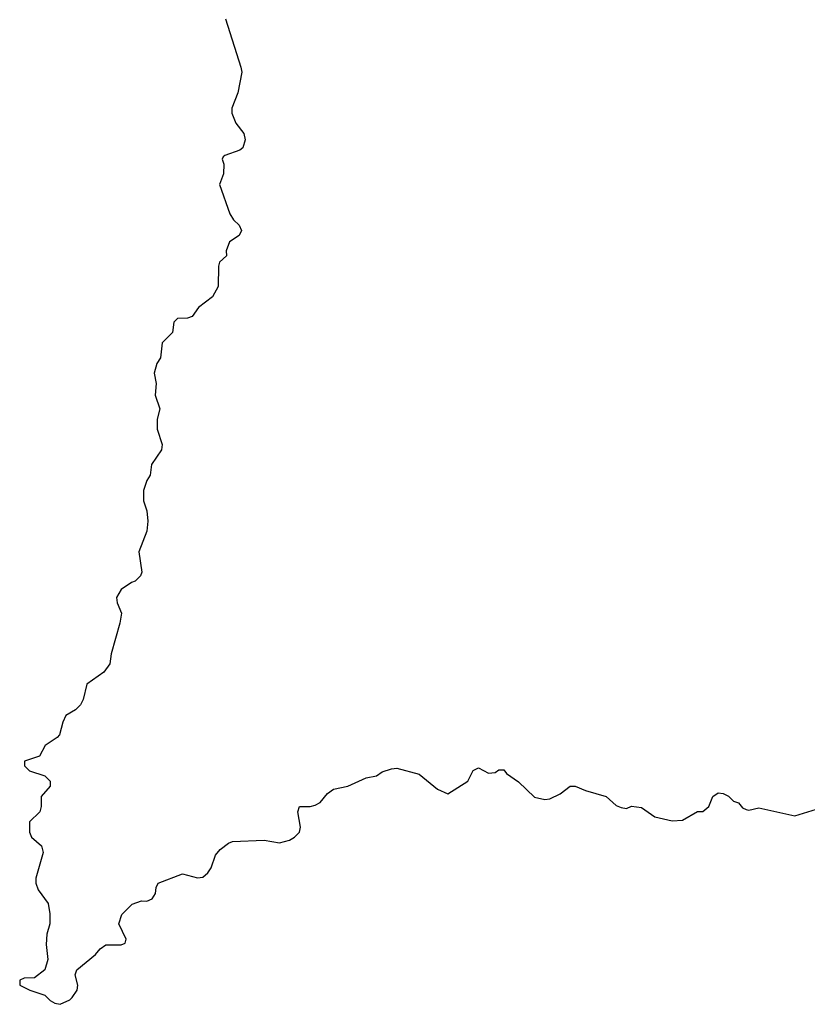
# Model space of a CAD drawing. Header units: inches. Extents: x 2777885 to 2884230, y 684484 to 829189.
# Tile 42 of 239: x 2856292 to 2859379, y 715575 to 719436. Entities that reach past the tile are written whole.
import ezdxf

# ---------------------------------------------------------------- set-up
doc = ezdxf.new("R2010")
doc.units = ezdxf.units.IN
doc.header["$MEASUREMENT"] = 0
doc.layers.add('C8751', color=7, linetype='Continuous')

msp = doc.modelspace()

# ---------------------------------------------------------------- linework, layer by layer
at = {"layer": 'C8751', "color": 6}
msp.add_lwpolyline([(2857099.3, 719439.3), (2857158.8, 719250), (2857162.8, 719230), (2857147.3, 719150), (2857124, 719090), (2857124, 719070), (2857138.8, 719030), (2857171, 718990), (2857175.3, 718964.7), (2857166.4, 718933.6), (2857155.3, 718924.7), (2857096, 718904), (2857090, 718898), (2857086, 718890), (2857092, 718870), (2857091.3, 718831.3), (2857074.8, 718790), (2857115.3, 718675.3), (2857130, 718652), (2857152, 718630), (2857162, 718610), (2857152, 718590), (2857114.4, 718565.6), (2857101, 718530), (2857102, 718510), (2857074.8, 718485.2), (2857070.7, 718469.3), (2857070.6, 718390), (2857047.3, 718350), (2856992.8, 718307.2), (2856967.9, 718272.1), (2856950, 718265.2), (2856910, 718264), (2856896, 718250), (2856890.7, 718209.3), (2856850.7, 718169.3), (2856844, 718110), (2856830, 718088), (2856818.8, 718050), (2856826.8, 718010), (2856823.5, 717963.5), (2856840.7, 717910), (2856830.7, 717870), (2856830.8, 717830), (2856851, 717770), (2856847.3, 717750), (2856808.3, 717691.7), (2856804, 717650), (2856790.9, 717629.1), (2856777.3, 717590), (2856777.3, 717550), (2856790.8, 717510), (2856794.8, 717470), (2856790.8, 717430), (2856759.1, 717350), (2856771, 717270), (2856764.9, 717255.1), (2856745.2, 717234.8), (2856730, 717229.2), (2856690, 717201.2), (2856670.8, 717170), (2856674, 717150), (2856690.5, 717109.5), (2856684.9, 717070), (2856650.6, 716950), (2856644.9, 716910), (2856622.4, 716877.6), (2856554.8, 716830), (2856540.7, 716770), (2856530.8, 716750), (2856510.5, 716729.5), (2856473, 716707), (2856461, 716681), (2856448, 716632), (2856439.3, 716620.7), (2856391.3, 716590), (2856370, 716548.7), (2856311.1, 716528.9), (2856310.8, 716510), (2856330, 716490.8), (2856390.7, 716470.7), (2856412, 716450), (2856411.3, 716430), (2856376, 716390), (2856376, 716350), (2856371, 716330), (2856331, 716290), (2856330.7, 716270), (2856330.8, 716250), (2856338.8, 716230), (2856376.8, 716196.8), (2856384, 716170), (2856355.5, 716070), (2856355.5, 716050), (2856363.9, 716023.9), (2856404, 715970), (2856410.6, 715930), (2856410.5, 715890.5), (2856398, 715850), (2856396.3, 715810), (2856402, 715750), (2856390.8, 715710), (2856350, 715679), (2856310, 715677.2), (2856292, 715670), (2856292, 715650), (2856332, 715630), (2856390, 715610.7), (2856411, 715590), (2856430, 715579.1), (2856450, 715574.9), (2856487.9, 715592.1), (2856498, 715602), (2856517, 715630), (2856519.5, 715650), (2856509.4, 715690), (2856516, 715710), (2856589.2, 715770), (2856607.3, 715792.7), (2856630, 715807.7), (2856690, 715808), (2856705.2, 715814.8), (2856709.3, 715830), (2856681.2, 715890), (2856692.3, 715927.7), (2856732.3, 715967.7), (2856770, 715980.7), (2856790, 715979.1), (2856811.5, 715988.5), (2856823.7, 716010), (2856826.6, 716033.4), (2856835.3, 716050), (2856930, 716086), (2856989.1, 716070.9), (2857010, 716074), (2857029.2, 716090), (2857042.7, 716110), (2857060.1, 716159.9), (2857078, 716182), (2857110, 716207.3), (2857126.8, 716213.2), (2857250, 716218), (2857310, 716207.7), (2857350, 716219.1), (2857369, 716230), (2857389.2, 716250), (2857393.2, 716270), (2857382, 716330), (2857389, 716351), (2857430, 716351), (2857450, 716356), (2857470, 716366.8), (2857498, 716402), (2857522, 716418), (2857578, 716430), (2857650, 716462.8), (2857690, 716471.3), (2857713.2, 716486.8), (2857750, 716498.8), (2857770, 716501), (2857857.5, 716477.5), (2857930, 716418.8), (2857970, 716400.7), (2858048.7, 716450), (2858070, 716492), (2858090, 716502), (2858130, 716482), (2858156.4, 716483.6), (2858170, 716494), (2858190, 716494), (2858199.6, 716479.6), (2858247.9, 716447.9), (2858310, 716387.7), (2858350, 716378), (2858370, 716380.5), (2858410, 716400.7), (2858449.4, 716430.6), (2858470, 716430.7), (2858510, 716414), (2858590.5, 716390.5), (2858630, 716354.8), (2858650, 716346.8), (2858670, 716342.8), (2858690, 716352), (2858730, 716346.8), (2858782, 716310), (2858850, 716294), (2858890, 716297.3), (2858949.5, 716330.5), (2858970, 716330.8), (2858993.2, 716350), (2859009, 716390), (2859030, 716404), (2859050, 716401), (2859070.9, 716390.9), (2859090, 716372), (2859110, 716364.7), (2859125.8, 716345.8), (2859139.1, 716339.1), (2859150, 716336.3), (2859190, 716344.9), (2859330, 716313.4), (2859449.6, 716350.4)], dxfattribs=at)

doc.saveas('drawing.dxf')
